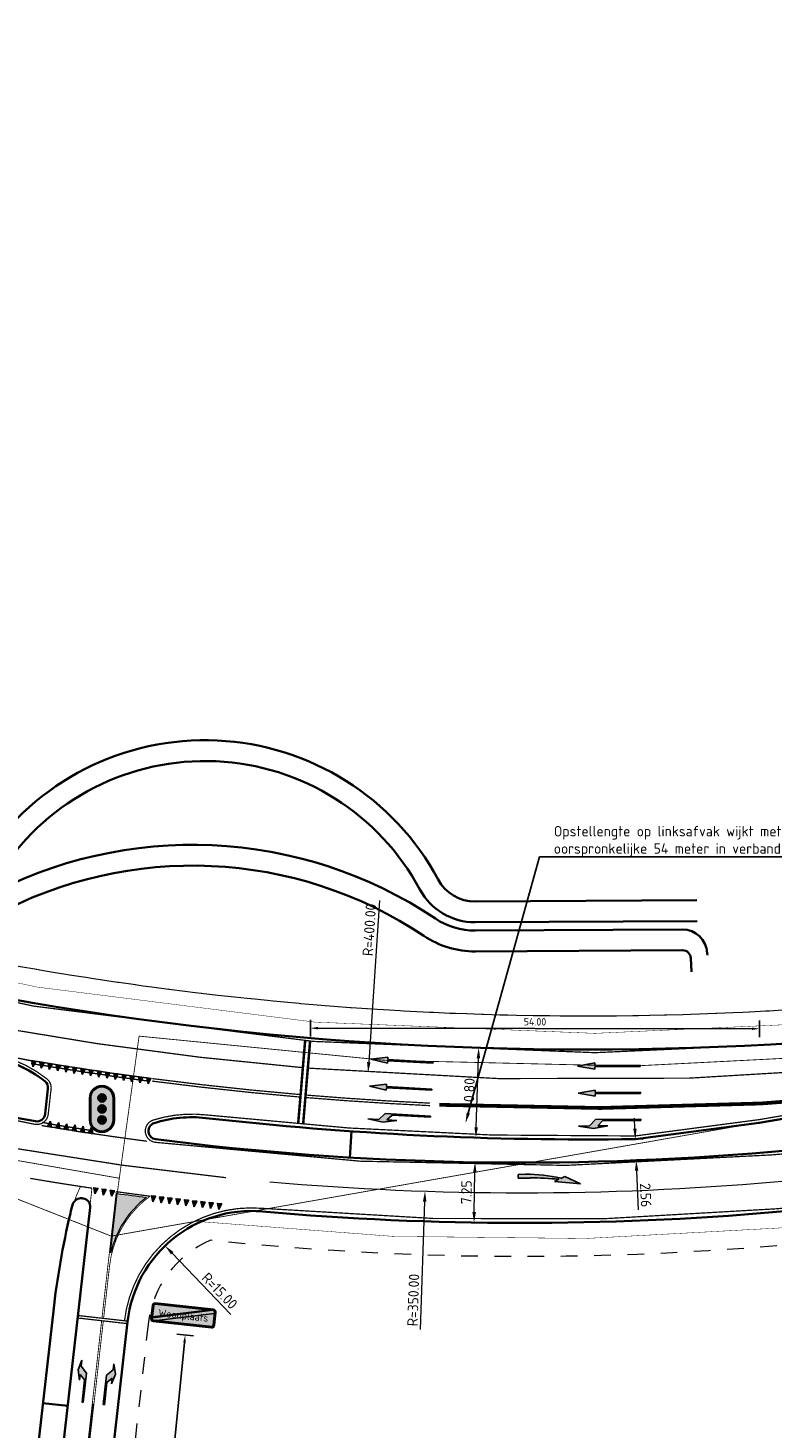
# Model space of a CAD drawing. Header units: metres. Extents: x 169570 to 170928, y 405716 to 407594.
# Tile 15 of 17: x 170448 to 170538, y 406503 to 406671. Entities that reach past the tile are written whole.
import ezdxf
from ezdxf import colors
from ezdxf.entities.mleader import LeaderData, LeaderLine
from ezdxf.enums import TextEntityAlignment as Align
from ezdxf.math import Vec2, Vec3

# ---------------------------------------------------------------- set-up
doc = ezdxf.new("R2010")
doc.units = ezdxf.units.M
for name, pattern in [('VW-1-1_STREEP', [2, 1, -1]), ('VW-1-3_STREEP', [4, 1, -3]), ('VW-3-3_STREEP', [6, 3, -3]), ('VW-3-9_STREEP', [12, 3, -9]), ('XX-HIDDEN', [4, 2, -2])]:
    doc.linetypes.add(name, pattern=pattern)
doc.layers.get('Defpoints').update_dxf_attribs({"color": 211})
for name, color, linetype, lineweight in [('N-WE-GW-WATERGANG_BODEM-G', 73, 'Continuous', 35), ('N-WE-GW-WATERGANG_INSTEEK-G', 96, 'Continuous', 35), ('N-WE-VH-KANTVERHARDING-G', 210, 'Continuous', 35), ('N-WE-VH-VERHARDING_HALFVERHARDING-G', 34, 'XX-HIDDEN', 35), ('N-WE-VW-MARKERING_DWARS-S-500', 7, 'Continuous', 25), ('N-WE-VW-MARKERING_DWARS_STOPSTREEP_030-G', 7, 'Continuous', 25), ('N-WE-VW-MARKERING_DWARS_STOPSTREEP_15-G', 7, 'Continuous', 13), ('N-WE-VW-MARKERING_LANGS_STREEP_11_15-G', 7, 'VW-1-1_STREEP', 13), ('N-WE-VW-MARKERING_LANGS_STREEP_13_015-G', 7, 'VW-1-3_STREEP', 35), ('N-WE-VW-MARKERING_LANGS_STREEP_13_30-G', 7, 'VW-1-3_STREEP', 25), ('N-WE-VW-MARKERING_LANGS_STREEP_13_45-G', 7, 'VW-1-3_STREEP', 50), ('N-WE-VW-MARKERING_LANGS_STREEP_33_15-G', 7, 'VW-3-3_STREEP', 13), ('N-WE-VW-MARKERING_LANGS_STREEP_39_15-G', 7, 'VW-3-9_STREEP', 13), ('N-WE-VW-MARKERING_LANGS_STREEP_DOORGETROKKEN_10-G', 7, 'Continuous', 13), ('N-WE-VW-MARKERING_LANGS_STREEP_DOORGETROKKEN_15-G', 7, 'Continuous', 13), ('N-WE-VW-MARKERING_PIJL-S-500', 7, 'Continuous', 25), ('N-WE-VW-MARKERING_PUNTSTUK-G', 7, 'Continuous', 35), ('N-WE-VW-OPRIJZICHT-G', 10, 'XX-HIDDEN', 13), ('N-WE-VW-VERKEERSTEKEN_BORD_H-S-500', 7, 'Continuous', 25), ('X-XX-AL-M-500', 7, 'Continuous', 18)]:
    doc.layers.add(name, color=color, linetype=linetype, lineweight=lineweight)
doc.layers.add('N-WE-VW-OBSTAKELVRIJEZONE-G', color=140, linetype='XX-HIDDEN', lineweight=18, plot=False)
doc.styles.add('NLCS-ISO-M500-T18', font='NLCS-ISO.ttf', dxfattribs={"height": 0.9})
doc.styles.add('NLCS-ISO-M500-T25', font='NLCS-ISO.ttf', dxfattribs={"height": 1.25})
doc.styles.add('NLCS-RVV-M200-T25', font='NLCS-RVV.ttf')
doc.dimstyles.new('NLCS-M500-T18-PIJL_L2_H1', dxfattribs={"dimscale": 0.5, "dimtxt": 2.5, "dimasz": 1.8, "dimexe": 2, "dimexo": 2, "dimgap": 0.7, "dimtad": 1, "dimzin": 0, "dimdsep": 46, "dimtxsty": 'NLCS-ISO-M500-T18', "dimcen": 0, "dimdle": 2, "dimclrd": 256, "dimclre": 256, "dimclrt": 256, "dimadec": 1, "dimazin": 0, "dimtfac": 1, "dimtdec": 3, "dimtofl": 0, "dimtmove": 0, "dimatfit": 3, "dimfxl": 2, "dimfxlon": 1, "dimtfillclr": 256, "dimtolj": 1, "dimtzin": 0, "dimlwd": -1, "dimlwe": -1, "dimarcsym": 0})
doc.dimstyles.new('NLCS-M500-T25-PIJL_L2_H1', dxfattribs={"dimscale": 0.5, "dimtxt": 2.5, "dimasz": 2.5, "dimexe": 2, "dimexo": 2, "dimgap": 0.7, "dimtad": 1, "dimzin": 0, "dimdsep": 46, "dimtxsty": 'NLCS-ISO-M500-T25', "dimcen": 0, "dimdle": 2, "dimclrd": 256, "dimclre": 256, "dimclrt": 256, "dimadec": 1, "dimazin": 0, "dimtfac": 1, "dimtdec": 3, "dimtofl": 0, "dimtmove": 0, "dimatfit": 3, "dimfxl": 2, "dimfxlon": 1, "dimtfillclr": 256, "dimtolj": 1, "dimtzin": 0, "dimlwd": -1, "dimlwe": -1, "dimarcsym": 0})

# ---------------------------------------------------------------- blocks, each defined once
blk = doc.blocks.new('*D1078')
at = {"layer": 'Defpoints', "transparency": 16777216}
for p, q in [((170463.27, 406473.07), (170467.25, 406513.07)), ((170466.34, 406514.07), (170468.33, 406513.87)), ((170462.19, 406472.27), (170464.18, 406472.07))]:
    blk.add_line(p, q, dxfattribs=at)
at = {"layer": 'Defpoints', "color": 0, "transparency": 16777216}
for p in [(170459.96, 406514.7), (170467.34, 406513.97), (170455.8, 406472.9)]:
    blk.add_point(p, dxfattribs=at)
at = {"layer": 'Defpoints', "transparency": 16777216}
for points in [[(170467.1, 406513.09), (170467.4, 406513.06), (170467.34, 406513.97)], [(170463.12, 406473.08), (170463.42, 406473.05), (170463.18, 406472.17)]]:
    blk.add_solid(points, dxfattribs=at)
at = {"layer": 'Defpoints', "transparency": 16777216, "insert": (170464.46, 406493.15), "char_height": 0.9, "attachment_point": 5, "rotation": 84.3274, "style": 'NLCS-ISO-M500-T18'}
blk.add_mtext('\\A1;42.00', dxfattribs=at)
blk = doc.blocks.new('N-SVW-VERKEERSTEKEN_BORD_H02-SO')
at = {"true_color": 0x007dc8}
h = blk.add_hatch(color=152, dxfattribs=at)
h.dxf.hatch_style = 1
h.paths.add_polyline_path([(0, -2.05), (-7.05, -2.05, -0.414214), (-7.55, -1.55), (-7.55, 1.55, -0.414214), (-7.05, 2.05), (0, 2.05), (0, 2.25), (-7.05, 2.25, 0.414214), (-7.75, 1.55), (-7.75, -1.55, 0.414214), (-7.05, -2.25), (0, -2.25)])
at = {"true_color": 0xffffff}
h = blk.add_hatch(color=7, dxfattribs=at)
h.dxf.hatch_style = 1
h.paths.add_polyline_path([(0, 2.05), (-7.05, 2.05, 0.414214), (-7.55, 1.55), (-7.55, -1.55, 0.414214), (-7.05, -2.05), (0, -2.05), (0, -1.85), (-7.05, -1.85, -0.414214), (-7.35, -1.55), (-7.35, -1.37), (-7.35, -1.16), (-7.35, 1.55, -0.414214), (-7.05, 1.85), (0, 1.85)])
at = {"true_color": 0x007dc8}
h = blk.add_hatch(color=152, dxfattribs=at)
h.dxf.hatch_style = 1
h.paths.add_polyline_path([(0, 1.85), (-7.05, 1.85, 0.414214), (-7.35, 1.55), (-7.35, -1.16), (0, 0.54)])
at = {"true_color": 0xffffff}
h = blk.add_hatch(color=7, dxfattribs=at)
h.dxf.hatch_style = 1
h.paths.add_polyline_path([(0, 0.37), (0, 0.54), (-7.35, -1.16), (-7.35, -1.37)], flags=17)
at = {"true_color": 0xff0000}
h = blk.add_hatch(color=1, dxfattribs=at)
h.dxf.hatch_style = 1
h.paths.add_polyline_path([(0, 0.37), (-7.35, -1.37), (-7.35, -1.55, 0.414214), (-7.05, -1.85), (-6.26, -1.85), (0, -0.37)])
at = {"true_color": 0x007dc8}
h = blk.add_hatch(color=152, dxfattribs=at)
h.dxf.hatch_style = 1
h.paths.add_polyline_path([(7.75, -1.55), (7.75, 1.55, 0.414214), (7.05, 2.25), (0, 2.25), (0, 2.05), (7.05, 2.05, -0.414214), (7.55, 1.55), (7.55, -1.55, -0.414214), (7.05, -2.05), (0, -2.05), (0, -2.25), (7.05, -2.25, 0.414214)])
at = {"true_color": 0xffffff}
h = blk.add_hatch(color=7, dxfattribs=at)
h.dxf.hatch_style = 1
h.paths.add_polyline_path([(7.05, 2.05), (0, 2.05), (0, 1.85), (7.05, 1.85, -0.414214), (7.35, 1.55), (7.35, 1.37), (7.35, 1.16), (7.35, -1.55, -0.414214), (7.05, -1.85), (0, -1.85), (0, -2.05), (7.05, -2.05, 0.414214), (7.55, -1.55), (7.55, 1.55, 0.414214)])
h = blk.add_hatch(color=7, dxfattribs=at)
h.dxf.hatch_style = 1
h.paths.add_polyline_path([(6.26, 1.85), (5.63, 1.85), (0, 0.54), (0, 0.37)], flags=17)
at = {"true_color": 0xff0000}
h = blk.add_hatch(color=1, dxfattribs=at)
h.dxf.hatch_style = 1
h.paths.add_polyline_path([(7.35, 1.37), (7.35, 1.55, 0.414214), (7.05, 1.85), (6.26, 1.85), (0, 0.37), (0, -0.37)])
at = {"true_color": 0x007dc8}
h = blk.add_hatch(color=152, dxfattribs=at)
h.dxf.hatch_style = 1
h.paths.add_polyline_path([(5.63, 1.85), (0, 1.85), (0, 0.54)])
at = {"true_color": 0xffffff}
h = blk.add_hatch(color=7, dxfattribs=at)
h.dxf.hatch_style = 1
h.paths.add_polyline_path([(7.35, 1.16), (7.35, 1.37), (0, -0.37), (0, -0.54)])
at = {"true_color": 0x007dc8}
h = blk.add_hatch(color=152, dxfattribs=at)
h.dxf.hatch_style = 1
h.paths.add_polyline_path([(7.35, 1.16), (0, -0.54), (0, -1.85), (7.05, -1.85, 0.414214), (7.35, -1.55)])
at = {"true_color": 0xffffff}
h = blk.add_hatch(color=7, dxfattribs=at)
h.dxf.hatch_style = 1
h.paths.add_polyline_path([(0, -0.54), (0, -0.37), (-6.26, -1.85), (-5.63, -1.85)], flags=17)
at = {"true_color": 0x007dc8}
h = blk.add_hatch(color=152, dxfattribs=at)
h.dxf.hatch_style = 1
h.paths.add_polyline_path([(0, -0.54), (-5.63, -1.85), (0, -1.85)])
at = {"color": 145, "lineweight": 0, "true_color": 0x377daf}
blk.add_lwpolyline([(-7.05, -2.25), (7.05, -2.25, 0.414214), (7.75, -1.55), (7.75, 1.55, 0.414214), (7.05, 2.25), (-7.05, 2.25, 0.414214), (-7.75, 1.55), (-7.75, -1.55, 0.414214)], format="xyb", close=True, dxfattribs=at)
at = {"color": 7, "lineweight": 0, "true_color": 0xffffff}
for points in [[(-7.05, -2.05), (7.05, -2.05, 0.414214), (7.55, -1.55), (7.55, 1.55, 0.414214), (7.05, 2.05), (-7.05, 2.05, 0.414214), (-7.55, 1.55), (-7.55, -1.55, 0.414214)], [(-7.05, -1.85), (7.05, -1.85, 0.414214), (7.35, -1.55), (7.35, 1.55, 0.414214), (7.05, 1.85), (-7.05, 1.85, 0.414214), (-7.35, 1.55), (-7.35, -1.55, 0.414214)]]:
    blk.add_lwpolyline(points, format="xyb", close=True, dxfattribs=at)
at = {"color": 1, "lineweight": 0, "true_color": 0xff0000}
blk.add_lwpolyline([(7.35, 1.37), (7.35, 1.55, 0.414214), (7.05, 1.85), (6.26, 1.85), (-7.35, -1.37), (-7.35, -1.55, 0.414214), (-7.05, -1.85), (-6.26, -1.85)], format="xyb", close=True, dxfattribs=at)
at = {"color": 7, "lineweight": 0, "true_color": 0xffffff}
for points in [[(6.26, 1.85), (5.63, 1.85), (-7.35, -1.16), (-7.35, -1.37)], [(7.35, 1.37), (7.35, 1.16), (-5.63, -1.85), (-6.26, -1.85)]]:
    blk.add_lwpolyline(points, close=True, dxfattribs=at)
at = {"color": 7, "true_color": 0xffffff, "style": 'NLCS-RVV-M200-T25'}
blk.add_text('Woonplaats', height=1.8, dxfattribs=at).set_placement((0, 0), align=Align.MIDDLE_CENTER)
blk = doc.blocks.new('*D1080')
at = {"layer": 'Defpoints', "transparency": 16777216}
for p, q in [((170482.39, 406549.84), (170482.39, 406551.84)), ((170536.39, 406549.77), (170536.39, 406551.77)), ((170483.29, 406550.84), (170535.49, 406550.77))]:
    blk.add_line(p, q, dxfattribs=at)
at = {"layer": 'Defpoints', "color": 0, "transparency": 16777216}
for p in [(170536.39, 406550.77), (170482.39, 406547.95), (170536.39, 406547.88)]:
    blk.add_point(p, dxfattribs=at)
at = {"layer": 'Defpoints', "transparency": 16777216}
for points in [[(170483.29, 406550.99), (170483.29, 406550.69), (170482.39, 406550.84)], [(170535.49, 406550.92), (170535.49, 406550.62), (170536.39, 406550.77)]]:
    blk.add_solid(points, dxfattribs=at)
at = {"layer": 'Defpoints', "transparency": 16777216, "insert": (170509.39, 406551.61), "char_height": 0.9, "attachment_point": 5, "rotation": 359.9191, "style": 'NLCS-ISO-M500-T18'}
blk.add_mtext('\\A1;54.00', dxfattribs=at)
blk = doc.blocks.new('N-SVW-MARKERING_DWARS_DRIEHOEK_50 70')
blk.add_hatch(color=256).paths.add_polyline_path([(0.5, 0.35), (0, 0.35), (0.25, -0.35)])
at = {"flags": 128}
blk.add_lwpolyline([(0.25, -0.35), (0.5, 0.35), (0, 0.35)], close=True, dxfattribs=at)
blk = doc.blocks.new('N-SVW-MARKERING_PIJL_VERDRIJF_RE_7.5')
at = {"linetype": 'Continuous'}
blk.add_hatch(color=256, dxfattribs=at).paths.add_polyline_path([(7.5, -0.99), (5.63, -0.07), (5.15, -0.31, 0.06388), (0.9, 0.22), (0, 0.22), (0, -0.23), (1.44, -0.23, -0.028877), (4.9, -0.42), (4.38, -0.69)])
for p, q in [((0, 0.22), (0.9, 0.22)), ((0, -0.23), (0, 0.22)), ((1.44, -0.23), (0, -0.23)), ((4.38, -0.69), (4.9, -0.42)), ((7.5, -0.99), (4.38, -0.69)), ((5.63, -0.07), (5.15, -0.31)), ((7.5, -0.99), (5.63, -0.07))]:
    blk.add_line(p, q, dxfattribs=at)
for centre, radius, start, end in [((0.96, -16.6), 16.83, 75.5814, 90.2017), ((1.44, -30.25), 30.03, 83.3837, 89.9999)]:
    blk.add_arc(centre, radius, start, end, dxfattribs=at)
blk = doc.blocks.new('N-SVW-MARKERING_PIJL_RA_5.0')
blk.add_hatch(color=256).paths.add_polyline_path([(3.3, -0.67), (2.6, -0.67), (3.8, -0.98), (5, -0.67), (4.3, -0.67), (3.55, 0.08), (0, 0.08), (0, -0.08), (2.7, -0.08)])
for p, q in [((0, 0.08), (3.55, 0.08)), ((0, 0.08), (0, -0.08)), ((3.55, 0.08), (4.3, -0.67)), ((0, -0.08), (2.7, -0.08)), ((2.6, -0.67), (3.3, -0.67)), ((3.8, -0.98), (2.6, -0.67)), ((2.7, -0.08), (3.3, -0.67)), ((5, -0.67), (3.8, -0.98)), ((4.3, -0.67), (5, -0.67))]:
    blk.add_line(p, q)
blk = doc.blocks.new('N-SVW-MARKERING_PIJL_LA_5.0')
blk.add_hatch(color=256).paths.add_polyline_path([(3.3, 0.67), (2.7, 0.07), (0, 0.07), (0, -0.08), (3.55, -0.08), (4.3, 0.67), (5, 0.67), (3.8, 0.97), (2.6, 0.67)])
for p, q in [((0, 0.07), (2.7, 0.07)), ((0, -0.08), (0, 0.07)), ((3.8, 0.97), (2.6, 0.67)), ((2.6, 0.67), (3.3, 0.67)), ((2.7, 0.07), (3.3, 0.67)), ((3.55, -0.08), (4.3, 0.67)), ((5, 0.67), (3.8, 0.97)), ((4.3, 0.67), (5, 0.67)), ((0, -0.08), (3.55, -0.08))]:
    blk.add_line(p, q)
blk = doc.blocks.new('N-SVW-MARKERING_PIJL_LA_7.5')
blk.add_hatch(color=256).paths.add_polyline_path([(4, 0.67), (5.2, 0.67), (4.6, 0.07), (0, 0.07), (0, -0.08), (5.45, -0.08), (6.2, 0.67), (7.5, 0.67), (5.7, 0.97)])
for p, q in [((0, 0.07), (4.6, 0.07)), ((0, -0.08), (0, 0.07)), ((5.7, 0.97), (4, 0.67)), ((4, 0.67), (5.2, 0.67)), ((5.2, 0.67), (4.6, 0.07)), ((6.2, 0.67), (5.45, -0.08)), ((5.7, 0.97), (7.5, 0.67)), ((6.2, 0.67), (7.5, 0.67)), ((0, -0.08), (5.45, -0.08))]:
    blk.add_line(p, q)
blk = doc.blocks.new('N-SVW-MARKERING_PIJL_RD_7.5')
blk.add_hatch(color=256).paths.add_polyline_path([(5.45, 0.375), (5.45, 0.075), (0, 0.075), (0, -0.075), (5.45, -0.075), (5.45, -0.375), (7.5, 0)])
for p, q in [((0, 0.075), (5.45, 0.075)), ((0, -0.075), (0, 0.075)), ((5.45, 0.375), (5.45, 0.075)), ((7.5, 0), (5.45, 0.375)), ((7.5, 0), (5.45, -0.375)), ((0, -0.075), (5.45, -0.075)), ((5.45, -0.075), (5.45, -0.375))]:
    blk.add_line(p, q)
blk = doc.blocks.new('*D1014')
at = {"layer": 'Defpoints', "color": 0, "transparency": 16777216}
for p in [(170464.92, 406524.69), (170475.31, 406513.87)]:
    blk.add_point(p, dxfattribs=at)
at = {"layer": 'X-XX-AL-M-500', "transparency": 16777216}
blk.add_line((170472.83, 406516.45), (170465.79, 406523.79), dxfattribs=at)
blk.add_solid([(170465.94, 406523.93), (170465.64, 406523.64), (170464.92, 406524.69)], dxfattribs=at)
at = {"layer": 'X-XX-AL-M-500', "transparency": 16777216, "insert": (170471.48, 406519.27), "char_height": 1.25, "attachment_point": 5, "rotation": 313.8402, "style": 'NLCS-ISO-M500-T25'}
blk.add_mtext('\\A1;R=15.00', dxfattribs=at)
blk = doc.blocks.new('*D1016')
at = {"layer": 'Defpoints', "color": 0, "transparency": 16777216}
for p in [(170515.54, 406944.64), (170489.33, 406545.5)]:
    blk.add_point(p, dxfattribs=at)
at = {"layer": 'X-XX-AL-M-500', "transparency": 16777216}
blk.add_line((170490.69, 406566.19), (170489.41, 406546.75), dxfattribs=at)
blk.add_solid([(170489.2, 406546.76), (170489.62, 406546.74), (170489.33, 406545.5)], dxfattribs=at)
at = {"layer": 'X-XX-AL-M-500', "transparency": 16777216, "insert": (170489.48, 406562.66), "char_height": 1.25, "attachment_point": 5, "rotation": 86.2434, "style": 'NLCS-ISO-M500-T25'}
blk.add_mtext('\\A1;R=400.00', dxfattribs=at)
blk = doc.blocks.new('*D1017')
at = {"layer": 'Defpoints', "color": 0, "transparency": 16777216}
for p in [(170507.83, 406881.06), (170496.17, 406531.25)]:
    blk.add_point(p, dxfattribs=at)
at = {"layer": 'X-XX-AL-M-500', "transparency": 16777216}
blk.add_line((170495.62, 406514.61), (170496.13, 406530), dxfattribs=at)
blk.add_solid([(170495.92, 406530.01), (170496.34, 406530), (170496.17, 406531.25)], dxfattribs=at)
at = {"layer": 'X-XX-AL-M-500', "transparency": 16777216, "insert": (170494.76, 406518.17), "char_height": 1.25, "attachment_point": 5, "rotation": 88.0917, "style": 'NLCS-ISO-M500-T25'}
blk.add_mtext('\\A1;R=350.00', dxfattribs=at)
blk = doc.blocks.new('*D1018')
at = {"layer": 'Defpoints', "color": 0, "transparency": 16777216}
for p in [(170596.17, 407129.03), (170317.67, 406582.68)]:
    blk.add_point(p, dxfattribs=at)
at = {"layer": 'X-XX-AL-M-500', "transparency": 16777216}
blk.add_line((170310.31, 406568.24), (170317.1, 406581.57), dxfattribs=at)
blk.add_solid([(170316.92, 406581.66), (170317.29, 406581.47), (170317.67, 406582.68)], dxfattribs=at)
at = {"layer": 'X-XX-AL-M-500', "transparency": 16777216, "insert": (170311.02, 406571.78), "char_height": 1.25, "attachment_point": 5, "rotation": 62.9899, "style": 'NLCS-ISO-M500-T25'}
blk.add_mtext('\\A1;R=613.24', dxfattribs=at)
blk = doc.blocks.new('*D1019')
at = {"layer": 'Defpoints', "color": 0, "transparency": 16777216}
for p in [(170533.4, 407049.84), (170351.08, 406577.07)]:
    blk.add_point(p, dxfattribs=at)
at = {"layer": 'X-XX-AL-M-500', "transparency": 16777216}
blk.add_line((170357.96, 406594.92), (170351.53, 406578.24), dxfattribs=at)
blk.add_solid([(170351.33, 406578.32), (170351.72, 406578.17), (170351.08, 406577.07)], dxfattribs=at)
at = {"layer": 'X-XX-AL-M-500', "transparency": 16777216, "insert": (170355.78, 406591.97), "char_height": 1.25, "attachment_point": 5, "rotation": 68.9111, "style": 'NLCS-ISO-M500-T25'}
blk.add_mtext('\\A1;R=506.70', dxfattribs=at)
blk = doc.blocks.new('*D1059')
at = {"layer": 'Defpoints', "color": 0, "transparency": 16777216}
for p in [(170502.18, 406534.73), (170502.18, 406534.73), (170502.06, 406527.48)]:
    blk.add_point(p, dxfattribs=at)
at = {"layer": 'X-XX-AL-M-500', "transparency": 16777216}
for p, q in [((170502.18, 406534.73), (170501.18, 406534.75)), ((170502.08, 406528.73), (170502.16, 406533.48)), ((170502.06, 406527.48), (170501.06, 406527.5))]:
    blk.add_line(p, q, dxfattribs=at)
for points in [[(170501.95, 406533.48), (170502.37, 406533.48), (170502.18, 406534.73)], [(170501.87, 406528.73), (170502.29, 406528.73), (170502.06, 406527.48)]]:
    blk.add_solid(points, dxfattribs=at)
at = {"layer": 'X-XX-AL-M-500', "transparency": 16777216, "insert": (170501.15, 406531.12), "char_height": 1.25, "attachment_point": 5, "rotation": 89.0658, "style": 'NLCS-ISO-M500-T25'}
blk.add_mtext('\\A1;7.25', dxfattribs=at)
blk = doc.blocks.new('*D1060')
at = {"layer": 'Defpoints', "color": 0, "transparency": 16777216}
for p in [(170502.63, 406548.48), (170502.63, 406548.48), (170502.28, 406537.68)]:
    blk.add_point(p, dxfattribs=at)
at = {"layer": 'X-XX-AL-M-500', "transparency": 16777216}
for p, q in [((170502.63, 406548.48), (170501.63, 406548.51)), ((170502.32, 406538.93), (170502.59, 406547.23)), ((170502.28, 406537.68), (170501.28, 406537.72))]:
    blk.add_line(p, q, dxfattribs=at)
for points in [[(170502.38, 406547.23), (170502.8, 406547.22), (170502.63, 406548.48)], [(170502.11, 406538.94), (170502.53, 406538.93), (170502.28, 406537.68)]]:
    blk.add_solid(points, dxfattribs=at)
at = {"layer": 'X-XX-AL-M-500', "transparency": 16777216, "insert": (170501.48, 406543.11), "char_height": 1.25, "attachment_point": 5, "rotation": 88.1338, "style": 'NLCS-ISO-M500-T25'}
blk.add_mtext('\\A1;10.80', dxfattribs=at)
blk = doc.blocks.new('*D1061')
at = {"layer": 'Defpoints', "color": 0, "transparency": 16777216}
for p in [(170521.46, 406537.51), (170521.56, 406534.96), (170521.56, 406534.96)]:
    blk.add_point(p, dxfattribs=at)
at = {"layer": 'X-XX-AL-M-500', "transparency": 16777216}
for p, q in [((170521.41, 406538.76), (170521.36, 406540.01)), ((170521.46, 406537.51), (170522.45, 406537.55)), ((170521.56, 406534.96), (170522.56, 406535)), ((170521.61, 406533.71), (170521.79, 406529.01))]:
    blk.add_line(p, q, dxfattribs=at)
for points in [[(170521.61, 406538.77), (170521.2, 406538.75), (170521.46, 406537.51)], [(170521.81, 406533.71), (170521.4, 406533.7), (170521.56, 406534.96)]]:
    blk.add_solid(points, dxfattribs=at)
at = {"layer": 'X-XX-AL-M-500', "transparency": 16777216, "insert": (170522.7, 406530.77), "char_height": 1.25, "attachment_point": 5, "rotation": 272.2715, "style": 'NLCS-ISO-M500-T25'}
blk.add_mtext('\\A1;2.56', dxfattribs=at)
blk = doc.blocks.new('*D1072')
at = {"layer": 'Defpoints', "color": 0, "transparency": 16777216}
for p in [(170506.07, 407533.35), (170628.25, 406540.85)]:
    blk.add_point(p, dxfattribs=at)
at = {"layer": 'X-XX-AL-M-500', "transparency": 16777216}
blk.add_line((170630.05, 406526.2), (170628.4, 406539.61), dxfattribs=at)
blk.add_solid([(170628.61, 406539.63), (170628.19, 406539.58), (170628.25, 406540.85)], dxfattribs=at)
at = {"layer": 'X-XX-AL-M-500', "transparency": 16777216, "insert": (170630.55, 406530.14), "char_height": 1.25, "attachment_point": 5, "rotation": 277.0181, "style": 'NLCS-ISO-M500-T25'}
blk.add_mtext('\\A1;R=1000.00', dxfattribs=at)
blk = doc.blocks.new('VRI')
at = {"true_color": 0xffffff}
h = blk.add_hatch(color=7, dxfattribs=at)
h.dxf.hatch_style = 1
edge = h.paths.add_edge_path()
edge.add_arc((0, 0.2625), 0.3, 0, 180)
edge.add_line((-0.3, 0.2625), (-0.3, -0.2625))
edge.add_arc((0, -0.2625), 0.3, 180, 360)
edge.add_line((0.3, -0.2625), (0.3, 0.2625))
edge = h.paths.add_edge_path(flags=16)
edge.add_arc((0, 0.2625), 0.27, 0, 180)
edge.add_line((-0.27, 0.2625), (-0.27, -0.2625))
edge.add_arc((0, -0.2625), 0.27, 180, 360)
edge.add_line((0.27, -0.2625), (0.27, 0.2625))
at = {"true_color": 0x323232}
h = blk.add_hatch(color=250, dxfattribs=at)
h.dxf.hatch_style = 1
edge = h.paths.add_edge_path(flags=16)
edge.add_arc((0, 0.2625), 0.1, 0, 360)
edge = h.paths.add_edge_path(flags=16)
edge.add_arc((0, 0), 0.1, 0, 360)
edge = h.paths.add_edge_path(flags=16)
edge.add_arc((0, -0.2625), 0.1, 0, 360)
edge = h.paths.add_edge_path()
edge.add_arc((0, 0.2625), 0.27, 0, 180)
edge.add_line((-0.27, 0.2625), (-0.27, -0.2625))
edge.add_arc((0, -0.2625), 0.27, 180, 360)
edge.add_line((0.27, -0.2625), (0.27, 0.2625))
h = blk.add_hatch(color=1)
h.dxf.hatch_style = 1
edge = h.paths.add_edge_path()
edge.add_arc((0, 0.2625), 0.1, 0, 360)
h = blk.add_hatch(color=30)
h.dxf.hatch_style = 1
edge = h.paths.add_edge_path()
edge.add_arc((0, 0), 0.1, 0, 360)
h = blk.add_hatch(color=92)
h.dxf.hatch_style = 1
edge = h.paths.add_edge_path()
edge.add_arc((0, -0.2625), 0.1, 0, 360)
at = {"color": 7, "true_color": 0xffffff}
blk.add_lwpolyline([(0.3, 0.2625, 1), (-0.3, 0.2625), (-0.3, -0.2625, 1), (0.3, -0.2625)], format="xyb", close=True, dxfattribs=at)
at = {"color": 250, "true_color": 0x323232}
blk.add_lwpolyline([(0.27, 0.2625, 1), (-0.27, 0.2625), (-0.27, -0.2625, 1), (0.27, -0.2625)], format="xyb", close=True, dxfattribs=at)
at = {"color": 1}
blk.add_circle((0, 0.2625), 0.1, dxfattribs=at)
at = {"color": 30}
blk.add_circle((0, 0), 0.1, dxfattribs=at)
at = {"color": 92}
blk.add_circle((0, -0.2625), 0.1, dxfattribs=at)

msp = doc.modelspace()

# ---------------------------------------------------------------- hatches: boundary and pattern name
at = {"layer": 'N-WE-VW-MARKERING_PUNTSTUK-G'}
h = msp.add_hatch(color=256, dxfattribs=at)
h.dxf.hatch_style = 1
edge = h.paths.add_edge_path()
edge.add_arc((170470.173, 406520.947), 12.15, 128.12447, 166.18692)
edge.add_line((170458.374, 406523.848), (170459.181, 406530.972))
edge.add_arc((170507.828, 406881.059), 353.45, 262.0889, 262.6599)

# ---------------------------------------------------------------- linework, layer by layer
at = {"layer": 'Defpoints', "transparency": 33554687, "flags": 128}
for points in [[(170463.003, 406544.829, -0.0119204), (170443.899, 406547.802)], [(170462.957, 406544.482, -0.0087973), (170448.832, 406546.59, -0.0087973)], [(170450.108, 406539.146, 0.0046085), (170456.42, 406538.141, 0.0046085)], [(170450.166, 406539.492, 0.0044642), (170456.274, 406538.516, 0.0044642)]]:
    msp.add_lwpolyline(points, format="xyb", dxfattribs=at)
at = {"layer": 'N-WE-GW-WATERGANG_BODEM-G', "transparency": 33554687}
for points in [[(170350.908, 406592.049), (170365.917, 406585.431, 0.0375095), (170437.358, 406565.594, 0.1755436), (170443.081, 406566.469, -0.2792773), (170497.43, 406564.001, 0.1500366), (170502.208, 406562.564), (170527.091, 406562.705, -0.4005223), (170530.104, 406559.863), (170530.118, 406559.595)], [(170351.307, 406592.838), (170368.711, 406585.502, 0.0362762), (170437.552, 406566.574, 0.3045031), (170445.267, 406569.794, -0.5672073), (170495.554, 406567.511, 0.2775502), (170502.202, 406563.564), (170528.876, 406563.715)]]:
    msp.add_lwpolyline(points, format="xyb", dxfattribs=at)
at = {"layer": 'N-WE-GW-WATERGANG_INSTEEK-G', "transparency": 33554687}
for points in [[(170351.946, 406594.1), (170369.546, 406587.858, 0.0362762), (170438.039, 406569.027, 0.3045031), (170443.182, 406571.173, -0.5672073), (170497.756, 406568.695, 0.2775502), (170502.188, 406566.064), (170528.862, 406566.215)], [(170350.171, 406590.591), (170357.115, 406586.847), (170363.874, 406583.503, 0.0380478), (170436.871, 406563.141, 0.1755436), (170444.278, 406564.274, -0.2792773), (170496.039, 406561.924, 0.1500366), (170502.222, 406560.064), (170527.129, 406560.205, -0.4005223), (170528.133, 406559.258), (170528.22, 406557.609)]]:
    msp.add_lwpolyline(points, format="xyb", dxfattribs=at)
at = {"layer": 'N-WE-VH-KANTVERHARDING-G', "transparency": 33554687}
for points in [[(170926.575, 406581.806), (170887.469, 406578.37), (170799.743, 406570.471, -0.0096401), (170761.282, 406567.754, 0.0092271), (170724.333, 406565.175), (170550.431, 406549.806, -0.0641672), (170449.192, 406553.859, -0.2021406), (170119.561, 406763.785), (170046.322, 406869.741), (170041.947, 406877.651), (170036.042, 406888.017), (170028.505, 406900.55, 0.0237481), (169997.132, 406937.482, 0.0316107), (169968.599, 406964.379, -0.3804456), (169965.599, 406984.093, -0.0516776), (169978.551, 407000.132, -0.0142753), (170000.794, 407021.259), (170056.355, 407071.799), (170069.178, 407083.196)], [(170927.217, 406574.314), (170888.175, 406570.928), (170801.664, 406563.114), (170777.855, 406560.512, 0.0177169), (170718.284, 406551.856), (170685.473, 406545.895, -0.0232685), (170592.939, 406533.496), (170538.438, 406528.761, -0.0437771), (170476.633, 406528.812)], [(170469.821, 406540.042, 0.0317731), (170521.456, 406537.51), (170536.357, 406539.474), (170551.123, 406541.981), (170557.104, 406543.117), (170633.729, 406549.889), (170670.001, 406556.709), (170724.654, 406561.539, -0.0077804), (170755.691, 406563.796, -0.9620949), (170755.882, 406561.806, 0.0158577), (170702.492, 406552.861, -0.0053808), (170681.345, 406548.861, -0.0053808)], [(170681.345, 406548.861), (170663.191, 406547.624), (170645.05, 406546.72, -0.0133204), (170592.312, 406540.719), (170537.81, 406535.984, -0.053588), (170463.792, 406537.494, -0.8037525), (170463.618, 406539.44, -0.1050153), (170469.821, 406540.042)], [(170460.405, 406515.558), (170455.581, 406472.93), (170454.173, 406466.07, 0.1409278), (170456.314, 406438.517, 0.0754478), (170466.535, 406420.165), (170474.094, 406410.401)]]:
    msp.add_lwpolyline(points, format="xyb", dxfattribs=at)
at = {"layer": 'N-WE-VH-KANTVERHARDING-G', "transparency": 33554687, "flags": 128}
msp.add_lwpolyline([(170116.558, 406761.71, 0.0943302), (170251.568, 406628.716), (170265.796, 406617.416), (170280.472, 406606.598, 0.0857432), (170443.839, 406547.432, -0.1228644), (170450.468, 406544.464, -0.2601625), (170450.844, 406543.565), (170450.501, 406540.531, -0.4310032), (170449.338, 406539.658, -0.0431699), (170391.582, 406554.773, -0.0150902), (170357.316, 406568.159), (170340.225, 406573.767), (170323.257, 406579.896, -0.0559421), (170208.316, 406654.058)], format="xyb", dxfattribs=at)
for points in [[(170487.121, 406535.275), (170487.341, 406538.445)], [(170450.243, 406505.794), (170453.223, 406505.457)]]:
    msp.add_lwpolyline(points, dxfattribs=at)
msp.add_lwpolyline([(170455.919, 406529.278), (170448.718, 406465.644, 0.1231051), (170452.556, 406436.794, -0.9530733), (170450.737, 406435.97, -0.1475687), (170445.556, 406464.386), (170451.491, 406516.828, -0.0298687), (170453.539, 406528.587, -0.0194941), (170453.852, 406529.714, -0.3679645), (170454.954, 406530.398, 0.0000862), (170455.075, 406530.379, -0.4035287)], format="xyb", close=True, dxfattribs=at)
at = {"layer": 'N-WE-VH-KANTVERHARDING-G', "transparency": 33554687}
msp.add_arc((170475.31, 406513.871), 15, 84.93904, 173.54302, dxfattribs=at)
at = {"layer": 'N-WE-VH-VERHARDING_HALFVERHARDING-G', "const_width": 0.05, "flags": 128}
for points in [[(170926.404, 406583.749), (170887.297, 406580.312), (170799.568, 406572.413, -0.0096401), (170761.182, 406569.701, 0.0092271), (170724.161, 406567.117), (170550.259, 406551.748, -0.0641672), (170449.519, 406555.781, -0.2021406), (170121.165, 406764.894), (170047.981, 406870.77), (170043.648, 406878.606), (170037.725, 406889.002), (170030.119, 406901.651, 0.0238031), (169998.556, 406938.814, 0.0327915), (169968.708, 406966.818, 0.0327915)], [(170927.354, 406572.765), (170802.754, 406561.272), (170778.067, 406558.573, 0.0177169), (170718.632, 406549.937), (170685.822, 406543.976, -0.0232685), (170593.108, 406531.553), (170538.607, 406526.818, -0.0488952), (170469.233, 406527.584)]]:
    msp.add_lwpolyline(points, format="xyb", dxfattribs=at)
at = {"layer": 'N-WE-VW-MARKERING_DWARS_STOPSTREEP_030-G', "transparency": 33554687, "const_width": 0.3, "flags": 128}
for points in [[(170480.918, 406539.317), (170481.758, 406549.332)], [(170481.516, 406539.267), (170482.356, 406549.282)]]:
    msp.add_lwpolyline(points, dxfattribs=at)
at = {"layer": 'N-WE-VW-MARKERING_DWARS_STOPSTREEP_15-G', "transparency": 33554687, "const_width": 0.15, "flags": 128}
for points in [[(170460.38, 406515.337), (170454.418, 406516.012)], [(170460.414, 406515.636), (170454.452, 406516.31)]]:
    msp.add_lwpolyline(points, dxfattribs=at)
at = {"layer": 'N-WE-VW-MARKERING_LANGS_STREEP_11_15-G', "ltscale": 2, "const_width": 0.15, "flags": 128}
for points in [[(170481.487, 406546.094, -0.0232146), (170444.475, 406551, -205.3131144)], [(170472.239, 406532.873, -0.0269075), (170435.05, 406538.709, -0.0159614)], [(170456.42, 406538.141, 0.0046085), (170462.75, 406537.251)], [(170448.706, 406532.791, 0.0043376), (170454.758, 406531.818, 0.0043376)]]:
    msp.add_lwpolyline(points, format="xyb", dxfattribs=at)
at = {"layer": 'N-WE-VW-MARKERING_LANGS_STREEP_13_015-G', "ltscale": 2, "transparency": 33554687, "const_width": 0.15, "flags": 128}
msp.add_lwpolyline([(170482.175, 406546.036, 0.0429387), (170550.75, 406546.195), (170661.331, 406555.968)], format="xyb", dxfattribs=at)
at = {"layer": 'N-WE-VW-MARKERING_LANGS_STREEP_13_30-G', "ltscale": 2, "const_width": 0.3, "flags": 128}
msp.add_lwpolyline([(170453.016, 406450.489, -0.0732857), (170452.33, 406470.888), (170456.275, 406505.738)], format="xyb", dxfattribs=at)
at = {"layer": 'N-WE-VW-MARKERING_LANGS_STREEP_13_45-G', "ltscale": 2, "const_width": 0.45, "flags": 128}
msp.add_lwpolyline([(170497.896, 406541.628, 0.0359809), (170555.857, 406543.262)], format="xyb", dxfattribs=at)
at = {"layer": 'N-WE-VW-MARKERING_LANGS_STREEP_33_15-G', "ltscale": 2, "const_width": 0.15, "flags": 128}
for points in [[(170926.607, 406581.432), (170887.503, 406577.996), (170799.777, 406570.097, -0.0096401), (170761.301, 406567.379, 0.0092271), (170724.366, 406564.801), (170550.464, 406549.432, -0.0641672), (170449.129, 406553.489, -0.2021406), (170119.252, 406763.572), (170046.002, 406869.543), (170041.62, 406877.468), (170035.718, 406887.828), (170028.195, 406900.338, 0.0237375), (169996.858, 406937.226, 0.0316107), (169968.36, 406964.091, -0.3804456), (169965.285, 406984.297, -0.0115198), (169967.893, 406988.116, 0.0115198)], [(170927.178, 406574.754), (170888.141, 406571.301), (170793.68, 406562.77, 0.0269166), (170703.135, 406549.65, -0.0277693), (170592.907, 406533.87), (170538.405, 406529.134, -0.0437771), (170476.666, 406529.186, 0.4070951), (170460.032, 406515.6)]]:
    msp.add_lwpolyline(points, format="xyb", dxfattribs=at)
at = {"layer": 'N-WE-VW-MARKERING_LANGS_STREEP_39_15-G', "linetype": 'ByBlock', "ltscale": 2, "flags": 128}
msp.add_lwpolyline([(170477.521, 406532.373, 0.0433696), (170538.124, 406532.372), (170592.625, 406537.108, 0.0001181), (170593.096, 406537.149, 0.0001181)], format="xyb", dxfattribs=at)
at = {"layer": 'N-WE-VW-MARKERING_LANGS_STREEP_DOORGETROKKEN_10-G', "const_width": 0.1, "flags": 128}
for points in [[(170454.755, 406531.803, 0.032635), (170454.002, 406530.005)], [(170456.12, 406531.61, -0.0105274), (170456.062, 406530.983), (170455.905, 406529.594)]]:
    msp.add_lwpolyline(points, format="xyb", dxfattribs=at)
for points in [[(170457.333, 406515.984), (170459.055, 406531.192)], [(170456.175, 406505.75), (170457.3, 406515.686)]]:
    msp.add_lwpolyline(points, dxfattribs=at)
at = {"layer": 'N-WE-VW-MARKERING_LANGS_STREEP_DOORGETROKKEN_10-G', "flags": 128}
for points in [[(170463.113, 406530.65, 0.1, 0.1, 0.2102878), (170458.249, 406522.296, 0.1, 0.1, 0), (170457.532, 406515.962, 0.1, 0.1, 0)], [(170457.498, 406515.664, 0.1, 0.1, 0), (170456.374, 406505.727, 0.1, 0.1, 0)]]:
    msp.add_lwpolyline(points, format="xyseb", dxfattribs=at)
msp.add_lwpolyline([(170462.672, 406530.505, 0.1676227), (170458.374, 406523.848), (170459.181, 406530.972, 0.0024914)], format="xyb", close=True, dxfattribs=at)
at = {"layer": 'N-WE-VW-MARKERING_LANGS_STREEP_DOORGETROKKEN_15-G', "const_width": 0.15, "flags": 128}
for points in [[(170116.867, 406761.923, 0.0943378), (170251.789, 406629.019), (170266.024, 406617.714), (170280.677, 406606.912, 0.0857323), (170443.905, 406547.801, -0.1228644), (170450.699, 406544.759, -0.2601625), (170451.217, 406543.523), (170450.873, 406540.489, -0.4310032), (170449.275, 406539.288, -0.0431699), (170391.457, 406554.419, -0.0150836), (170357.184, 406567.808), (170340.102, 406573.412), (170323.11, 406579.551, -0.0559596), (170208.062, 406653.781)], [(170469.863, 406540.414, 0.0317596), (170521.428, 406537.885), (170536.301, 406539.845), (170551.056, 406542.35), (170557.052, 406543.489), (170633.678, 406550.261), (170669.949, 406557.081), (170724.621, 406561.912, -0.0092271), (170761.45, 406564.483, 0.0096401), (170800.037, 406567.209), (170887.763, 406575.108), (170926.855, 406578.543)], [(170681.391, 406548.488), (170663.213, 406547.249), (170645.086, 406546.347, -0.0133161), (170592.344, 406540.345), (170537.843, 406535.61, -0.053588), (170463.744, 406537.122)], [(170463.386, 406544.779, 0.0111185), (170481.215, 406542.855, 0.0111185)], [(170463.348, 406544.481, 0.0111188), (170481.19, 406542.556, 0.0111188)], [(170481.788, 406542.506, 0.0092915), (170496.753, 406541.53)], [(170481.813, 406542.805, 0.0093053), (170496.789, 406541.828)], [(170469.863, 406540.414, 0.1050153), (170463.505, 406539.797, 0.8037525), (170463.744, 406537.122, 0.8037525)], [(170454.758, 406531.818, 0.0009752), (170456.12, 406531.613, 0.0009752)], [(170459.055, 406531.192, 0.0028975), (170463.113, 406530.65)]]:
    msp.add_lwpolyline(points, format="xyb", dxfattribs=at)
at = {"layer": 'N-WE-VW-OBSTAKELVRIJEZONE-G', "transparency": 33554687, "flags": 128}
for points in [[(170070.839, 407081.327), (170058.026, 407069.94), (170002.47, 407019.404, 0.0142794), (169980.324, 406998.369, 0.0525686), (169967.508, 406982.44, 0.2314095), (169966.218, 406971.534, -0.0367059), (170000.09, 406940.248, -0.023862), (170031.856, 406902.837), (170039.537, 406890.063), (170045.479, 406879.634), (170049.768, 406871.877), (170122.892, 406766.088, 0.2021406), (170449.87, 406557.852, 0.0641672), (170550.074, 406553.84), (170723.976, 406569.209, -0.0092271), (170761.074, 406571.799, 0.0096401), (170799.38, 406574.504), (170887.11, 406582.404), (170926.22, 406585.841)], [(170214.229, 406666.224, 0.1322073), (170449.87, 406557.852, 0.0641672), (170550.074, 406553.84), (170723.976, 406569.209, -0.0092271), (170761.074, 406571.799, 0.0096401), (170799.38, 406574.504), (170887.106, 406582.403), (170926.196, 406585.86)], [(170927.561, 406570.298), (170888.539, 406566.894), (170794.078, 406558.363, 0.0269166), (170704.004, 406545.311, -0.0277693), (170593.29, 406529.461), (170538.788, 406524.726, -0.0479368), (170470.365, 406525.351)], [(170462.889, 406515.276), (170458.052, 406472.537), (170456.621, 406465.567, 0.1409278), (170458.656, 406439.392, 0.0754478), (170468.512, 406421.696), (170476.071, 406411.932)]]:
    msp.add_lwpolyline(points, format="xyb", dxfattribs=at)
at = {"layer": 'N-WE-VW-OBSTAKELVRIJEZONE-G', "transparency": 33554687}
msp.add_arc((170475.31, 406513.871), 12.5, 113.30345, 173.54302, dxfattribs=at)
at = {"layer": 'N-WE-VW-OPRIJZICHT-G', "transparency": 33554687, "const_width": 0.1, "flags": 128}
for points in [[(170458.455, 406525.848), (170459.422, 406532.807, -0.0510787), (170389.829, 406549.851, -0.0341587), (170312.891, 406583.34)], [(170461.796, 406549.883, 0.055921), (170550.609, 406547.789), (170616.751, 406553.634), (170458.455, 406525.848)]]:
    msp.add_lwpolyline(points, format="xyb", close=True, dxfattribs=at)

# ---------------------------------------------------------------- block references
at = {"xscale": 5, "yscale": 5, "zscale": 5}
msp.add_blockref('VRI', (170457.333, 406541.129), dxfattribs=at)
at = {"layer": 'N-WE-VW-MARKERING_DWARS-S-500'}
for p, rotation in [((170448.832, 406546.59), 350.5143516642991), ((170449.819, 406546.426), 350.6555159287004), ((170450.806, 406546.265), 350.7966801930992), ((170451.793, 406546.106), 350.9378444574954), ((170452.781, 406545.949), 351.0790087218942), ((170453.769, 406545.795), 351.220172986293), ((170454.757, 406545.644), 351.3613372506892), ((170455.746, 406545.495), 351.502501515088), ((170456.735, 406545.348), 351.6436657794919), ((170457.725, 406545.204), 351.7848300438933), ((170458.715, 406545.062), 351.925994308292), ((170459.705, 406544.922), 352.0671585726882), ((170460.695, 406544.785), 352.2083228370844), ((170461.686, 406544.651), 352.3494871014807), ((170462.678, 406544.519), 352.4906513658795), ((170451.335, 406539.296), 170.5987531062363), ((170452.322, 406539.135), 170.7641566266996), ((170453.309, 406538.976), 170.929560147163), ((170454.297, 406538.82), 171.0949636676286), ((170455.285, 406538.667), 171.2603671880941), ((170456.274, 406538.516), 171.4257707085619), ((170456.3, 406531.309), 351.656903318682), ((170457.29, 406531.165), 351.8189732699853), ((170458.28, 406531.023), 351.981043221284), ((170463.235, 406530.357), 352.791392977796), ((170464.227, 406530.233), 352.953462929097), ((170465.22, 406530.111), 353.1155328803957), ((170466.213, 406529.992), 353.2776028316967), ((170467.206, 406529.875), 353.439672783), ((170468.199, 406529.762), 353.6017427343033), ((170469.193, 406529.651), 353.7638126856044), ((170470.187, 406529.543), 353.9258826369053), ((170471.182, 406529.438), 354.0879525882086)]:
    msp.add_blockref('N-SVW-MARKERING_DWARS_DRIEHOEK_50 70', p, dxfattribs=dict(at, rotation=rotation))
at = {"layer": 'N-WE-VW-MARKERING_PIJL-S-500'}
for name, p, rotation in [('N-SVW-MARKERING_PIJL_RD_7.5', (170497.127, 406546.693), 176.8105911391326), ('N-SVW-MARKERING_PIJL_RD_7.5', (170522.019, 406546.32), 180.3915773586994), ('N-SVW-MARKERING_PIJL_RD_7.5', (170496.977, 406543.446), 176.8149584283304), ('N-SVW-MARKERING_PIJL_RD_7.5', (170522.072, 406543.07), 180.3959446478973), ('N-SVW-MARKERING_PIJL_LA_7.5', (170496.827, 406540.2), 176.9706819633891), ('N-SVW-MARKERING_PIJL_LA_7.5', (170522.124, 406539.821), 180.5516681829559), ('N-SVW-MARKERING_PIJL_VERDRIJF_RE_7.5', (170507.356, 406533.049), 0.5390548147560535), ('N-SVW-MARKERING_PIJL_LA_5.0', (170455.008, 406505.882), 83.54301886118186), ('N-SVW-MARKERING_PIJL_RA_5.0', (170457.541, 406505.595), 83.5430188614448)]:
    msp.add_blockref(name, p, dxfattribs=dict(at, rotation=rotation))
at = {"layer": 'N-WE-VW-VERKEERSTEKEN_BORD_H-S-500', "transparency": 33554687, "xscale": 0.4999999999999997, "yscale": 0.4999999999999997, "zscale": 0.4999999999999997, "rotation": 353.7953301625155}
msp.add_blockref('N-SVW-VERKEERSTEKEN_BORD_H02-SO', (170467.123, 406516.32), dxfattribs=at)

# ---------------------------------------------------------------- dimensions: what is measured, and where the dimension line sits
at = {"layer": 'Defpoints', "transparency": 33554687}
for p1, p2, distance, picture, middle in [((170482.386, 406547.952), (170536.386, 406547.876), 2.892, '*D1080', (170509.391, 406551.606)), ((170455.804, 406472.904), (170459.956, 406514.703), -7.416, '*D1078', (170464.463, 406493.15))]:
    dim = msp.add_aligned_dim(p1=p1, p2=p2, distance=distance, dimstyle='NLCS-M500-T18-PIJL_L2_H1', dxfattribs=at)
    dim.commit()
    dim.dimension.update_dxf_attribs({"geometry": picture, "text_midpoint": middle})
at = {"layer": 'X-XX-AL-M-500'}
for center, mpoint, picture, middle in [((170506.066, 407533.354), (170628.249, 406540.847), '*D1072', (170629.581, 406530.024)), ((170596.173, 407129.03), (170317.672, 406582.68), '*D1018', (170311.891, 406571.339)), ((170533.397, 407049.84), (170351.077, 406577.074), '*D1019', (170356.686, 406591.619)), ((170515.537, 406944.642), (170489.33, 406545.502), '*D1016', (170490.452, 406562.6)), ((170507.828, 406881.059), (170496.173, 406531.253), '*D1017', (170495.737, 406518.142)), ((170475.31, 406513.871), (170464.92, 406524.69), '*D1014', (170470.773, 406518.595))]:
    dim = msp.add_radius_dim(center=center, mpoint=mpoint, dimstyle='NLCS-M500-T25-PIJL_L2_H1', override={"dimpost": 'R=<>'}, dxfattribs=at)
    dim.commit()
    dim.dimension.update_dxf_attribs({"geometry": picture, "text_midpoint": middle, "dimtype": 164})
for p1, p2, picture, middle in [((170502.277, 406537.683), (170502.629, 406548.477), '*D1060', (170501.478, 406543.112)), ((170521.456, 406537.51), (170521.557, 406534.956), '*D1061', (170522.699, 406530.773)), ((170502.063, 406527.481), (170502.181, 406534.73), '*D1059', (170501.147, 406531.121))]:
    dim = msp.add_aligned_dim(p1=p1, p2=p2, distance=0, dimstyle='NLCS-M500-T25-PIJL_L2_H1', dxfattribs=at)
    dim.commit()
    dim.dimension.update_dxf_attribs({"geometry": picture, "text_midpoint": middle})

# ---------------------------------------------------------------- leaders
at = {"layer": 'Defpoints', "transparency": 33554687}
ml = msp.add_multileader_mtext('Standard', dxfattribs=at)
ml.set_content('Opstellengte op linksafvak wijkt met 40 meter af van \\Poorspronkelijke 54 meter in verband met besparing van asfalt', color=256, style='NLCS-ISO-M500-T25')
ml.set_leader_properties(color=256, linetype='ByLayer', lineweight=-1)
ml.build(insert=Vec2(0, 0))
ml.multileader.update_dxf_attribs({"text_left_attachment_type": 5, "text_right_attachment_type": 5, "dogleg_length": 1.25, "arrow_head_size": 1.25})
ctx = ml.context
ctx.base_point, ctx.char_height, ctx.arrow_head_size, ctx.landing_gap_size, ctx.plane_origin = Vec3(170511.202, 406571.426), 1.25, 1.25, 0.45, Vec3(170588.341, 406538.638)
ctx.left_attachment, ctx.right_attachment = 5, 5
notes = []
notes.append((ctx, [(1, (1, 1, 0), (170509.952, 406571.426), (1, 0), 1.25, [(0, [(170501.037, 406539.436)], 0, [])])]))
ctx.mtext.insert, ctx.mtext.flow_direction = Vec3(170511.652, 406575.134), 5
for ctx, leaders in notes:
    for number, flags, end, landing, length, lines in leaders:
        leader = LeaderData()
        leader.index, (leader.has_last_leader_line, leader.has_dogleg_vector, leader.attachment_direction) = number, flags
        leader.last_leader_point, leader.dogleg_vector, leader.dogleg_length = Vec3(end), Vec3(landing), length
        for number, points, colour, breaks in lines:
            line = LeaderLine()
            line.index, line.vertices, line.color, line.breaks = number, Vec3.list(points), colors.encode_raw_color(colour), breaks
            leader.lines.append(line)
        ctx.leaders.append(leader)

doc.saveas('drawing.dxf')
